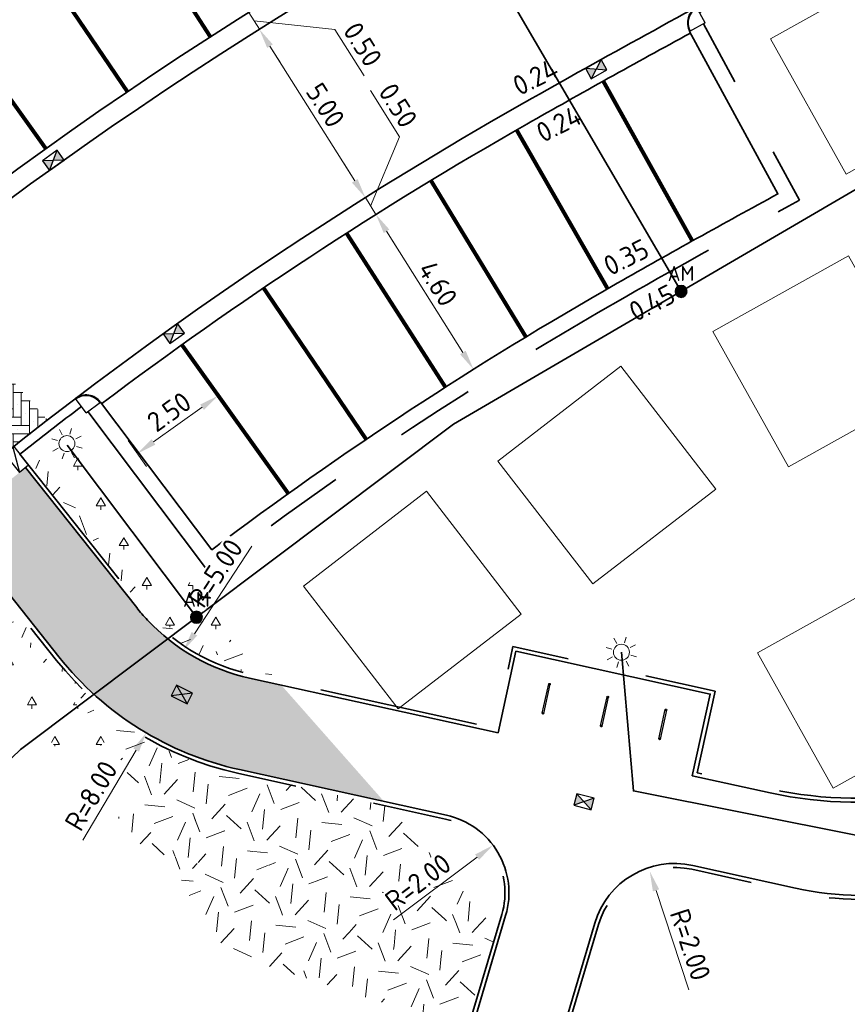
# Model space of a CAD drawing. Header units: metres. Extents: x 109063 to 109671, y 521086 to 521391.
# Tile 68 of 85: x 109297 to 109318, y 521319 to 521344. Entities that reach past the tile are written whole.
import ezdxf
from ezdxf.enums import TextEntityAlignment as Align
from ezdxf.lldxf.tags import DXFTag

# ---------------------------------------------------------------- set-up
doc = ezdxf.new("R2010")
doc.units = ezdxf.units.M
doc.header["$PDMODE"] = 2
for name, pattern in [('NLCS-HIDDEN', [4, 2, -2]), ('VH-OPSLUITBAND-SO', [10, 4, -2, 2, -2]), ('VH-TROTTOIRBAND-SO', [15, 5, -2, 2, -2, 2, -2])]:
    doc.linetypes.add(name, pattern=pattern)
for name, color, linetype, lineweight in [('N-WE-GR-BEPLANTING_NATUUR_BOS-A-200', 92, 'Continuous', 18), ('N-WE-GR-GRAS-A-200', 62, 'Continuous', 18), ('N-WE-IE-MEUBILAIR_WEGMEUBILAIR_FIETSENREK-S', 7, 'Continuous', 25), ('N-WE-KL-ET_LS_OV_LICHTMAST-S', 190, 'Continuous', 25), ('N-WE-OV-HULPSTUK_MOF-S-200', 190, 'Continuous', 25), ('N-WE-OV-KABEL_GROEP4-G', 210, 'OV-KABEL-SO', 35), ('N-WE-RI-HWA_KOLK-S-200', 150, 'Continuous', 25), ('N-WE-RI-HWA_KOLK_STRAATKOLK-S-200', 150, 'Continuous', 25), ('N-WE-VH-KANTOPSLUITING_ELEMENT_INRIT-S', 7, 'Continuous', 25), ('N-WE-VH-KANTOPSLUITING_OPSLUITBAND_100X200-G', 150, 'VH-OPSLUITBAND-SO', 35), ('N-WE-VH-KANTOPSLUITING_TROTTOIRBAND_130 150_160_HOEKBLOK-S', 210, 'Continuous', 25), ('N-WE-VH-KANTOPSLUITING_TROTTOIRBAND_130X150-G', 210, 'VH-TROTTOIRBAND-SO', 35), ('N-WE-VH-KANTVERHARDING_WEG-G', 4, 'Continuous', 35), ('N-WE-VW-MARKERING_PARKEERVAK-G', 7, 'NLCS-HIDDEN', 35), ('X-XX-AL-M', 7, 'Continuous', 18), ('X-XX-AL-T25', 7, 'Continuous', 25)]:
    doc.layers.add(name, color=color, linetype=linetype, lineweight=lineweight)
for name, color, linetype, lineweight, true_color in [('N-WE-GR-BOOMVAK-G', 7, 'Continuous', 18, 0xcc6600), ('N-WE-OV-KABEL_AANSLUITKABEL-G', 3, 'OV-KABEL-SO', 35, 0x00ff00), ('N-WE-VH-KANTOPSLUITING_TROTTOIRBAND_400-G', 6, 'VH-TROTTOIRBAND-SO', 35, 0xff00ff), ('N-WE-VH-VERHARDING_STRAATBAKSTEEN-A', 7, 'Continuous', 18, 0xa50029), ('N-WE-VH-VERHARDING_STRAATBAKSTEEN_VOETPAD-A', 7, 'Continuous', 18, 0xe60000)]:
    doc.layers.add(name, color=color, linetype=linetype, lineweight=lineweight, true_color=true_color)
doc.layers.get('0').freeze()
doc.styles.add('NLCS-ISO', font='NLCS-ISO.ttf')
doc.styles.add('NLCS-ISO-M200-T25', font='NLCS-ISO.ttf', dxfattribs={"height": 0.5})
doc.styles.get("Standard").update_dxf_attribs({"font": 'isocpeur.ttf'})
tags = doc.linetypes.add('OV-KABEL-SO', pattern='A,4,-1,[103,NLCS.SHX,S=0.75,R=0,X=0,Y=0],-1,4,-1.5,["0V",Standard,S=1,R=0,X=0,Y=-0.5],-3', length=14.5).pattern_tags.tags
tags[18] = DXFTag(74, 10)
doc.dimstyles.new('NLCS-M200-T25-PIJL_L2_H2', dxfattribs={"dimscale": 0.2, "dimtxt": 2.5, "dimasz": 2.5, "dimexe": 2, "dimexo": 2, "dimgap": 0.7, "dimtad": 1, "dimzin": 0, "dimdsep": 46, "dimtxsty": 'NLCS-ISO-M200-T25', "dimcen": 0, "dimdle": 2, "dimclrd": 256, "dimclre": 256, "dimclrt": 256, "dimazin": 0, "dimtfac": 1, "dimtdec": 3, "dimtofl": 0, "dimtmove": 0, "dimatfit": 3, "dimfxl": 2, "dimfxlon": 1, "dimtfillclr": 256, "dimtolj": 1, "dimtzin": 0, "dimlwd": -1, "dimlwe": -1, "dimarcsym": 0})
pattern_1 = [(90, (0, 0), (-0.207, 0.207), [0.8280000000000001, -0.414]), (0, (-0.621, 3.802528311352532e-17), (-0.207, 0.2070000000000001), [0.8280000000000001, -0.414]), (90, (-0.1035, 0.5175), (-0.207, 0.207), [0, -1.242]), (90, (-0.3105, 0.1035), (-0.207, 0.207), [0, -1.242])]
pattern_2 = [(20.83497583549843, (0, 0), (1.157862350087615, 2.580572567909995), [0.4999999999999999, -1.5]), (20.83497583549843, (0.6012565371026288, 1.512775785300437), (1.157862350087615, 2.580572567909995), [0.4999999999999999, -1.5]), (110.8349758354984, (-0.06205254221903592, 0.7253616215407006), (-2.580572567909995, 1.157862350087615), [0.4999999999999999, -1.5]), (110.8349758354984, (0.4366601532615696, 1.664129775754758), (-2.580572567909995, 1.157862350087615), [0.4999999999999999, -1.5]), (65.83497583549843, (-0.1241050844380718, 1.450723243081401), (-0.7113551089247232, 1.869217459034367), [0.4999999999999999, -2.328427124]), (155.8349758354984, (1.028069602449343, 0.3912453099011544), (-1.869217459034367, -0.7113551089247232), [0.4999999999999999, -2.328427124]), (47.40002703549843, (0.2538978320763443, 0.7386040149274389), (1.869217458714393, 0.7113551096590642), [0.4999999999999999, -3.972135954]), (47.40002703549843, (0.7393681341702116, 1.993322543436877), (1.869217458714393, 0.7113551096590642), [0.4999999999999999, -3.972135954]), (84.26992465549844, (1.308452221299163, 0.4979485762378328), (-0.7113551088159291, 1.869217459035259), [0.4999999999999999, -3.972135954]), (84.26992465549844, (0.1471945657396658, 1.01898663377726), (-0.7113551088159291, 1.869217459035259), [0.4999999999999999, -3.972135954]), (84.26992465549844, (0.979259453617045, 0.8006565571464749), (-0.7113551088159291, 1.869217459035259), [0.4999999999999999, -3.972135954]), (137.4000270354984, (-0.3912453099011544, 1.028069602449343), (-0.7113551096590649, 1.869217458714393), [0.4999999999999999, -3.972135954]), (174.2699246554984, (0.2671402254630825, 0.4226536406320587), (-1.869217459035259, -0.7113551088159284), [0.4999999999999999, -3.972135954])]
pattern_3 = [(0, (109286.0104414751, 521173.618035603), (0.57735, 1), [0.23094, -0.9237600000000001]), (240, (109286.1259114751, 521173.818035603), (0.5773504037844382, -0.9999997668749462), [0.23094, -0.9237600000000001]), (300.0000000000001, (109286.1259114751, 521173.818035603), (1.154700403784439, 2.331250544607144e-07), [0.23094, -0.9237600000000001]), (270, (109286.1259114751, 521173.618035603), (0.5773499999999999, -1), [0.1, -1.9])]

# ---------------------------------------------------------------- blocks, each defined once
blk = doc.blocks.new('*D150')
at = {"layer": 'Defpoints', "color": 0, "transparency": 16777216}
for p in [(109302.5447537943, 521344.0221829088), (109302.8103586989, 521343.5982939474), (109302.8112362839, 521343.5988463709)]:
    blk.add_point(p, dxfattribs=at)
at = {"layer": 'X-XX-AL-M', "transparency": 16777216}
for p, q in [((109302.2775144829, 521344.4447751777), (109302.0111527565, 521344.8679198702)), ((109302.5438762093, 521344.0216304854), (109302.2053604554, 521343.8085411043)), ((109302.5438762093, 521344.0216304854), (109302.8103586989, 521343.5982939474)), ((109302.6771174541, 521343.8099622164), (109304.710917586, 521343.5936046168)), ((109302.8103586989, 521343.5982939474), (109302.4718429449, 521343.3852045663)), ((109304.710917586, 521343.5936046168), (109305.4460759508, 521342.4257252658)), ((109303.0767204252, 521343.1751492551), (109303.3430821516, 521342.7520045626))]:
    blk.add_line(p, q, dxfattribs=at)
for points in [[(109302.3480385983, 521344.4891687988), (109302.2069903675, 521344.4003815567), (109302.5438762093, 521344.0216304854)], [(109303.1472445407, 521343.2195428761), (109303.0061963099, 521343.130755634), (109302.8103586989, 521343.5982939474)]]:
    blk.add_solid(points, dxfattribs=at)
at = {"layer": 'X-XX-AL-M', "transparency": 16777216, "insert": (109305.4085496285, 521343.2174270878), "char_height": 0.5, "attachment_point": 5, "rotation": 302.18965291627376, "style": 'NLCS-ISO-M200-T25', "bg_fill": 3, "box_fill_scale": 1.1, "bg_fill_color": 256, "bg_fill_true_color": 13158600, "bg_fill_transparency": 0}
blk.add_mtext('\\A1;0.50', dxfattribs=at)
blk = doc.blocks.new('*D151')
at = {"layer": 'Defpoints', "color": 0, "transparency": 16777216}
for p in [(109302.8103628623, 521343.5982965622), (109305.4740217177, 521339.3668758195), (109305.4740217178, 521339.3668758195)]:
    blk.add_point(p, dxfattribs=at)
at = {"layer": 'X-XX-AL-M', "transparency": 16777216}
for p, q in [((109302.8103628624, 521343.5982965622), (109303.1488765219, 521343.8113892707)), ((109303.0767287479, 521343.175154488), (109305.2076558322, 521339.7900178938)), ((109305.4740217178, 521339.3668758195), (109305.8125353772, 521339.579968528))]:
    blk.add_line(p, q, dxfattribs=at)
for points in [[(109303.1472524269, 521343.2195488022), (109303.0062050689, 521343.1307601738), (109302.8103628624, 521343.5982965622)], [(109305.2781795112, 521339.8344122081), (109305.1371321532, 521339.7456235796), (109305.4740217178, 521339.3668758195)]]:
    blk.add_solid(points, dxfattribs=at)
at = {"layer": 'X-XX-AL-M', "transparency": 16777216, "insert": (109304.472243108, 521341.6903515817), "char_height": 0.5, "attachment_point": 5, "rotation": 302.19021608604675, "style": 'NLCS-ISO-M200-T25', "bg_fill": 3, "box_fill_scale": 1.1, "bg_fill_color": 256, "bg_fill_true_color": 13158600, "bg_fill_transparency": 0}
blk.add_mtext('\\A1;5.00', dxfattribs=at)
blk = doc.blocks.new('*D152')
at = {"layer": 'Defpoints', "color": 0, "transparency": 16777216}
for p in [(109305.474021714, 521339.3668758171), (109305.7403875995, 521338.9437337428), (109305.7403875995, 521338.9437337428)]:
    blk.add_point(p, dxfattribs=at)
at = {"layer": 'X-XX-AL-M', "transparency": 16777216}
for p, q in [((109306.3345074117, 521340.891724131), (109305.5993375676, 521342.0595962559)), ((109305.6072046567, 521339.1553047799), (109306.3345074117, 521340.891724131)), ((109305.2076558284, 521339.7900178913), (109304.9412899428, 521340.2131599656)), ((109305.4740217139, 521339.3668758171), (109305.1355080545, 521339.1537831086)), ((109305.4740217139, 521339.3668758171), (109305.7403875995, 521338.9437337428)), ((109305.7403875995, 521338.9437337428), (109306.0789012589, 521339.1568264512)), ((109306.006753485, 521338.5205916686), (109306.2731193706, 521338.0974495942))]:
    blk.add_line(p, q, dxfattribs=at)
for points in [[(109305.2781795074, 521339.8344122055), (109305.1371321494, 521339.745623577), (109305.4740217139, 521339.3668758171)], [(109306.077277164, 521338.5649859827), (109305.936229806, 521338.4761973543), (109305.7403875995, 521338.9437337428)]]:
    blk.add_solid(points, dxfattribs=at)
at = {"layer": 'X-XX-AL-M', "transparency": 16777216, "insert": (109306.2969733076, 521341.6834255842), "char_height": 0.5, "attachment_point": 5, "rotation": 302.19021608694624, "style": 'NLCS-ISO-M200-T25', "bg_fill": 3, "box_fill_scale": 1.1, "bg_fill_color": 256, "bg_fill_true_color": 13158600, "bg_fill_transparency": 0}
blk.add_mtext('\\A1;0.50', dxfattribs=at)
blk = doc.blocks.new('*D153')
at = {"layer": 'Defpoints', "color": 0, "transparency": 16777216}
for p in [(109305.7403875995, 521338.9437337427), (109308.1909537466, 521335.0508266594), (109308.1909537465, 521335.0508266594)]:
    blk.add_point(p, dxfattribs=at)
at = {"layer": 'X-XX-AL-M', "transparency": 16777216}
for p, q in [((109305.7403875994, 521338.9437337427), (109305.4018739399, 521338.7306410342)), ((109306.0067534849, 521338.5205916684), (109307.9245878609, 521335.4739687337)), ((109308.1909537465, 521335.0508266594), (109307.8524400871, 521334.8377339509))]:
    blk.add_line(p, q, dxfattribs=at)
for points in [[(109306.0772771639, 521338.5649859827), (109305.9362298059, 521338.4761973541), (109305.7403875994, 521338.9437337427)], [(109307.99511154, 521335.5183630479), (109307.8540641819, 521335.4295744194), (109308.1909537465, 521335.0508266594)]]:
    blk.add_solid(points, dxfattribs=at)
at = {"layer": 'X-XX-AL-M', "transparency": 16777216, "insert": (109307.2957214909, 521337.2050455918), "char_height": 0.5, "attachment_point": 5, "rotation": 302.19021608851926, "style": 'NLCS-ISO-M200-T25', "bg_fill": 3, "box_fill_scale": 1.1, "bg_fill_color": 256, "bg_fill_true_color": 13158600, "bg_fill_transparency": 0}
blk.add_mtext('\\A1;4.60', dxfattribs=at)
blk = doc.blocks.new('*D161')
at = {"layer": 'Defpoints', "color": 0, "transparency": 16777216}
for p in [(109300.8808972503, 521335.6426787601), (109301.7779985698, 521334.388420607), (109298.8477000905, 521334.1884455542)]:
    blk.add_point(p, dxfattribs=at)
at = {"layer": 'X-XX-AL-M', "transparency": 16777216}
for p, q in [((109301.5452967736, 521334.7137663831), (109302.0107003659, 521334.0630748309)), ((109300.1514836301, 521333.2250646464), (109301.3713163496, 521334.0975433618)), ((109299.5120996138, 521333.2595331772), (109299.9775032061, 521332.608841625))]:
    blk.add_line(p, q, dxfattribs=at)
for points in [[(109301.3228368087, 521334.1653237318), (109301.4197958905, 521334.0297629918), (109301.7779985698, 521334.388420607)], [(109300.1030040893, 521333.2928450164), (109300.199963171, 521333.1572842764), (109299.74480141, 521332.9341874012)]]:
    blk.add_solid(points, dxfattribs=at)
at = {"layer": 'X-XX-AL-M', "transparency": 16777216, "insert": (109300.5426024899, 521333.9843001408), "char_height": 0.5, "attachment_point": 5, "rotation": 35.574038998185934, "style": 'NLCS-ISO-M200-T25', "bg_fill": 3, "box_fill_scale": 1.1, "bg_fill_color": 256, "bg_fill_true_color": 13158600, "bg_fill_transparency": 0}
blk.add_mtext('\\A1;2.50', dxfattribs=at)
blk = doc.blocks.new('*D202')
at = {"layer": 'Defpoints', "color": 0, "transparency": 16777216}
blk.add_point((109312.6220037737, 521322.4284459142), dxfattribs=at)
at = {"layer": 'X-XX-AL-M', "transparency": 16777216}
blk.add_line((109313.6051154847, 521319.4568484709), (109312.7790503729, 521321.953749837), dxfattribs=at)
blk.add_solid([(109312.8581663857, 521321.9799242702), (109312.69993436, 521321.9275754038), (109312.6220037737, 521322.4284459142)], dxfattribs=at)
at = {"layer": 'X-XX-AL-M', "transparency": 16777216, "insert": (109313.6408691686, 521320.5904474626), "char_height": 0.5, "attachment_point": 5, "rotation": 288.3060796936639, "style": 'NLCS-ISO-M200-T25', "bg_fill": 3, "box_fill_scale": 1.1, "bg_fill_color": 256, "bg_fill_true_color": 13158600, "bg_fill_transparency": 0}
blk.add_mtext('\\A1;R=2.00', dxfattribs=at)
at = {"layer": 'Defpoints', "color": 0, "transparency": 16777216}
blk.add_point((109313.2501901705, 521320.5296616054), dxfattribs=at)
blk = doc.blocks.new('*D203')
at = {"layer": 'Defpoints', "color": 0, "transparency": 16777216}
blk.add_point((109308.6823347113, 521323.0889280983), dxfattribs=at)
at = {"layer": 'X-XX-AL-M', "transparency": 16777216}
blk.add_line((109306.1779628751, 521321.2114239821), (109308.2822753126, 521322.789007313), dxfattribs=at)
blk.add_solid([(109308.232288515, 521322.8556838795), (109308.3322621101, 521322.7223307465), (109308.6823347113, 521323.0889280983)], dxfattribs=at)
at = {"layer": 'X-XX-AL-M', "transparency": 16777216, "insert": (109306.7961511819, 521322.1623015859), "char_height": 0.5, "attachment_point": 5, "rotation": 36.85855182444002, "style": 'NLCS-ISO-M200-T25', "bg_fill": 3, "box_fill_scale": 1.1, "bg_fill_color": 256, "bg_fill_true_color": 13158600, "bg_fill_transparency": 0}
blk.add_mtext('\\A1;R=2.00', dxfattribs=at)
at = {"layer": 'Defpoints', "color": 0, "transparency": 16777216}
blk.add_point((109307.0820971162, 521321.8892449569), dxfattribs=at)
blk = doc.blocks.new('SRI-KOLK_STRAAT-SO')
h = blk.add_hatch(color=256)
h.dxf.hatch_style = 1
h.paths.add_polyline_path([(-1.125, 1.5), (-1.125, -1.110223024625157e-16), (1.110223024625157e-16, 0.7499999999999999)])
h.paths.add_polyline_path([(1.125, 1.5), (1.110223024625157e-16, 0.7499999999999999), (1.125, -1.110223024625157e-16)])
for p, q in [((-1.125, 0), (1.125, 1.5)), ((1.125, 0), (-1.125, 1.5))]:
    blk.add_line(p, q)
blk.add_lwpolyline([(-1.125, 0), (1.125, 0), (1.125, 1.5), (-1.125, 1.5)], close=True)
blk = doc.blocks.new('*D260')
at = {"layer": 'Defpoints', "color": 0, "transparency": 16777216}
for p in [(109303.6428003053, 521332.1705863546), (109300.905364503, 521327.9865159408)]:
    blk.add_point(p, dxfattribs=at)
at = {"layer": 'X-XX-AL-M', "transparency": 16777216}
blk.add_line((109302.6189993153, 521330.60574402), (109301.1791080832, 521328.4049229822), dxfattribs=at)
blk.add_solid([(109301.1093735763, 521328.4505469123), (109301.2488425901, 521328.3592990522), (109300.905364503, 521327.9865159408)], dxfattribs=at)
at = {"layer": 'X-XX-AL-M', "transparency": 16777216, "insert": (109301.7095679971, 521329.9280570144), "char_height": 0.5, "attachment_point": 5, "rotation": 56.80520810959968, "style": 'NLCS-ISO-M200-T25', "bg_fill": 3, "box_fill_scale": 1.1, "bg_fill_color": 256, "bg_fill_true_color": 13158600, "bg_fill_transparency": 0}
blk.add_mtext('\\A1;R=5.00', dxfattribs=at)
blk = doc.blocks.new('*D262')
at = {"layer": 'Defpoints', "color": 0, "transparency": 16777216}
for p in [(109304.0363318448, 521332.8006467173), (109299.9680106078, 521325.9123405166)]:
    blk.add_point(p, dxfattribs=at)
at = {"layer": 'X-XX-AL-M', "transparency": 16777216}
blk.add_line((109298.3762799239, 521323.2172907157), (109299.7137405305, 521325.4818213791), dxfattribs=at)
blk.add_solid([(109299.6419873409, 521325.5241997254), (109299.7854937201, 521325.4394430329), (109299.9680106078, 521325.9123405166)], dxfattribs=at)
at = {"layer": 'X-XX-AL-M', "transparency": 16777216, "insert": (109298.5820702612, 521324.3326271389), "char_height": 0.5, "attachment_point": 5, "rotation": 59.43336098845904, "style": 'NLCS-ISO-M200-T25', "bg_fill": 3, "box_fill_scale": 1.1, "bg_fill_color": 256, "bg_fill_true_color": 13158600, "bg_fill_transparency": 0}
blk.add_mtext('\\A1;R=8.00', dxfattribs=at)
blk = doc.blocks.new('SIE-WEG_FIETSNIET')
for p, q in [((-0.375, 0.01999999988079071), (-0.375, -0.01999999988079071)), ((0.375, 0.01999999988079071), (-0.375, 0.01999999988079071)), ((0.3749999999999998, 0.01999999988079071), (0.375, -0.01999999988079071)), ((0.375, -0.01999999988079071), (-0.375, -0.01999999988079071))]:
    blk.add_line(p, q)
for centre in [(-0.375, 0), (0.375, 0)]:
    blk.add_circle(centre, 0.01999999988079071)
blk = doc.blocks.new('SKL-ET_OV_LICHTMAST-SO')
at = {"color": 0, "linetype": 'ByBlock', "lineweight": 18}
for points in [[(-1.41421356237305, 1.414213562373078), (-0.8838834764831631, 0.8838834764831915)], [(0, 2), (0, 1.25)], [(0.88388347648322, 0.8838834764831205), (1.414213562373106, 1.414213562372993)], [(-1.25, 0), (-2, 0)], [(2, 0), (1.25, 0)], [(-1.414213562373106, -1.414213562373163), (-0.8838834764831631, -0.88388347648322)], [(0.8838834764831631, -0.8838834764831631), (1.414213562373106, -1.414213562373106)], [(0, -1.25), (0, -2)]]:
    blk.add_lwpolyline(points, dxfattribs=at)
blk.add_circle((0, 0), 1, dxfattribs=at)
blk = doc.blocks.new('SVH-INRITELEMENT_130 150_600X200X300_LINKS')
for p, q in [((0, 0.6), (0.3000000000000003, 0.6)), ((0, 0), (0, 0.6)), ((0.03103448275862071, 0), (0.3000000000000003, 0.6)), ((0.3000000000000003, 0), (0.3000000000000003, 0.6)), ((0, 0), (0.3000000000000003, 0))]:
    blk.add_line(p, q)
blk = doc.blocks.new('SVH-TROTTOIRBAND HOEKBLOK_130 150X160_R450_H90UITW_VB-MM')
at = {"linetype": 'Continuous'}
for q in [(450.0000000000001, 449.9999999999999), (0, 0)]:
    blk.add_line((8.266365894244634e-14, 450), q, dxfattribs=at)
for radius in [450, 430]:
    blk.add_arc((8.266365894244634e-14, 450), radius, 270, 0, dxfattribs=at)
blk = doc.blocks.new('SOV-HULP_MOF_AFTAKMOF-SO')
h = blk.add_hatch(color=256)
h.dxf.hatch_style = 1
edge = h.paths.add_edge_path()
edge.add_arc((0, 6.123233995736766e-17), 1, 180, 360)
edge.add_arc((0, 6.123233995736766e-17), 1, 0, 180)
at = {"flags": 128}
blk.add_lwpolyline([(-1, 1.224646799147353e-16, 1), (1, 0, 1)], format="xyb", close=True, dxfattribs=at)
at = {"style": 'NLCS-ISO'}
blk.add_attdef('AM', text='', height=2.5, dxfattribs=at).set_placement((1.416374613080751e-16, 3), align=Align.MIDDLE)
at = {"style": 'NLCS-ISO', "flags": 1}
for tag, p in [('OMSCHRIJVING_LEGENDA', (0, -8.430527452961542)), ('LOCATIE', (0, -12.21503754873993)), ('MASTNUMMER', (0, -15.99954764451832)), ('VAN', (0, -19.7840577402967)), ('NAAR', (0, -23.56856783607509)), ('AFTAKKING', (0, -27.35307793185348)), ('VOEDINGSPUNT', (0, -31.13758802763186)), ('GROEPSNUMMER', (0, -34.92209812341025)), ('POSITIE_X', (0, -38.70660821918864)), ('POSITIE_Y', (0, -42.49111831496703)), ('OVERIGE_OPMERKING(EN)_2', (0, -50.06013850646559))]:
    blk.add_attdef(tag, p, '', height=1.8, dxfattribs=at)
at = {"style": 'NLCS-ISO'}
blk.add_attdef('OVERIGE_OPMERKING(EN)_1', (0, -46.2756284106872), '', height=1.8, dxfattribs=at)

msp = doc.modelspace()

# ---------------------------------------------------------------- hatches: boundary and pattern name
at = {"layer": 'N-WE-GR-GRAS-A-200', "transparency": 33554687}
h = msp.add_hatch(dxfattribs=at)
h.set_pattern_fill('AGR-GRAS_02', color=256, scale=0.2, angle=20.83497583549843, pattern_type=2)
h.set_pattern_definition(pattern_2)
edge = h.paths.add_edge_path()
edge.add_line((109297.1822215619, 521332.9091734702), (109296.7978075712, 521332.9109662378))
edge.add_line((109296.7978075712, 521332.9109662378), (109300.0715465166, 521328.815568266))
edge.add_arc((109303.9919262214, 521332.7290662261), 5.539390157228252, 224.9496679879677, 262.2977573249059)
edge.add_line((109303.2495095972, 521327.2396526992), (109302.2556437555, 521328.3655877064))
edge.add_line((109302.2556437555, 521328.3655877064), (109301.7096343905, 521327.9406210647))
edge.add_line((109301.7096343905, 521327.9406210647), (109300.3845650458, 521328.6616230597))
edge.add_line((109300.3845650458, 521328.6616230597), (109297.1822215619, 521332.9091734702))
h = msp.add_hatch(dxfattribs=at)
h.set_pattern_fill('AGR-GRAS_02', color=256, scale=0.2, angle=20.83497583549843, pattern_type=2)
h.set_pattern_definition(pattern_2)
edge = h.paths.add_edge_path()
edge.add_arc((109300.0511583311, 521319.7936561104), 3.080446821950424, 47.51223600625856, 80.83803169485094)
edge.add_line((109300.5416452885, 521322.8348031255), (109301.7358803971, 521320.4652213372))
edge.add_line((109301.7358803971, 521320.4652213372), (109308.0431954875, 521318.4495684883))
edge.add_line((109308.0431954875, 521318.4495684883), (109308.7893211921, 521320.9636871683))
edge.add_line((109308.7893211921, 521320.9636871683), (109306.0551181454, 521324.0612228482))
edge.add_line((109306.0551181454, 521324.0612228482), (109302.0499144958, 521324.9440578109))
edge.add_arc((109303.6428003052, 521332.170586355), 7.400000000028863, 221.8354506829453, 257.5695214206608, ccw=False)
edge.add_line((109298.1293307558, 521327.2348337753), (109294.8535954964, 521331.3391786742))
edge.add_line((109294.8535954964, 521331.3391786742), (109294.5932230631, 521330.8599105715))
edge.add_line((109294.5932230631, 521330.8599105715), (109299.0521836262, 521325.7901686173))
edge.add_line((109299.0521836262, 521325.7901686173), (109300.0179213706, 521323.8739675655))
edge.add_arc((109300.0511583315, 521319.793656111), 4.080446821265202, 46.98664007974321, 90.46670345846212, ccw=False)
edge.add_arc((109303.7464465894, 521323.6234890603), 1.24393261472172, 222.8661276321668, 247.7017626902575)
edge.add_line((109303.2744641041, 521322.4725759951), (109308.5674392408, 521320.9017572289))
edge.add_line((109308.5674392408, 521320.9017572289), (109308.2992487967, 521319.9382409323))
edge.add_line((109308.2992487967, 521319.9382409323), (109302.9487388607, 521321.5261345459))
edge.add_arc((109303.7464465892, 521323.62348906), 2.243932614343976, 223.9814867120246, 249.1761904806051, ccw=False)
at = {"layer": 'N-WE-VH-VERHARDING_STRAATBAKSTEEN-A'}
h = msp.add_hatch(dxfattribs=at)
h.set_pattern_fill('AVH-SBS_DIKFORMAAT_KEPER', color=256, scale=3, angle=90, pattern_type=2)
h.set_pattern_definition(pattern_1)
edge = h.paths.add_edge_path()
edge.add_arc((109358.7471988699, 521254.738460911), 104.0000000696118, 127.9222640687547, 130.8330309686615)
edge.add_line((109290.7460809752, 521333.4267572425), (109292.7315009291, 521331.1775061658))
edge.add_arc((109358.7471987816, 521254.7384610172), 100.999999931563, 127.81779061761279, 130.8151520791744, ccw=False)
edge.add_line((109296.8188093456, 521334.5248919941), (109294.8296540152, 521336.7783748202))
h = msp.add_hatch(dxfattribs=at)
h.set_pattern_fill('AVH-SBS_DIKFORMAAT_KEPER', color=256, scale=3, angle=90, pattern_type=2)
h.set_pattern_definition(pattern_1)
h.paths.add_polyline_path([(109297.4819125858, 521333.77367275), (109296.8188093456, 521334.5248919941, 0.01307920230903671), (109292.7315009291, 521331.1775061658), (109293.3933090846, 521330.4277541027, -0.01321022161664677)])
at = {"layer": 'N-WE-VH-VERHARDING_STRAATBAKSTEEN_VOETPAD-A'}
h = msp.add_hatch(dxfattribs=at)
h.set_pattern_fill('AVH-SBS_DIKFORMAAT_HALFST-SO', color=256, scale=0.3, angle=40, pattern_type=2)
h.set_pattern_definition([(40, (0, 0), (-0.1330570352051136, 0.1585711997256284), []), (130, (0.4757135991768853, 0.3991711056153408), (-0.4757135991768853, -0.3991711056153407), [0.207, -0.207]), (130, (0.104799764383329, 0.3581567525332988), (-0.4757135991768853, -0.3991711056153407), [0.207, -0.207]), (40, (0.1713282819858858, 0.2788711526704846), (-0.1995855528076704, 0.2378567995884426), [0, -0.3104999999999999, 0, 0, 0]), (40, (0.03827124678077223, 0.4374423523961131), (-0.1995855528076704, 0.2378567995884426), [0, -0.3104999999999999, 0, 0, 0])])
edge = h.paths.add_edge_path()
edge.add_arc((109304.0363318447, 521332.8006467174), 7.999999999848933, 218.4532238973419, 257.5695214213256)
edge.add_line((109302.314293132, 521324.9881834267), (109305.9428938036, 521324.1883600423))
edge.add_line((109305.9428938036, 521324.1883600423), (109303.3617339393, 521327.1125155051))
edge.add_line((109303.3617339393, 521327.1125155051), (109302.5665261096, 521327.2877967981))
edge.add_arc((109303.6428003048, 521332.1705863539), 4.999999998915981, 223.211827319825, 257.5695214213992, ccw=False)
edge.add_arc((109303.6427998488, 521332.1705859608), 4.999999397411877, 218.4532239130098, 223.2118276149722, ccw=False)
edge.add_line((109299.7272197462, 521329.061208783), (109296.93208736, 521332.5810663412))
edge.add_arc((109505.0292095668, 521075.8064148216), 330.5111706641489, 129.0222438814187, 129.2381650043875)
edge.add_line((109295.9659031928, 521331.7950236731), (109295.152048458, 521331.1315928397))
edge.add_line((109295.152048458, 521331.1315928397), (109297.7714029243, 521327.8256426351))

# ---------------------------------------------------------------- linework, layer by layer
at = {"layer": 'N-WE-GR-BOOMVAK-G'}
for points in [[(109319.055863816, 521345.2606416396), (109320.9575944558, 521341.8557303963), (109317.5526832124, 521339.9539997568), (109315.6509525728, 521343.3589110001)], [(109317.6122168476, 521337.9072244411), (109319.5139474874, 521334.5023131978), (109316.109036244, 521332.6005825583), (109314.2073056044, 521336.0054938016)], [(109311.8949590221, 521335.1288168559), (109314.2773923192, 521332.0410973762), (109311.1896728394, 521329.6586640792), (109308.8072395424, 521332.746383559)], [(109318.7343582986, 521329.8282191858), (109320.6360889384, 521326.4233079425), (109317.231177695, 521324.5215773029), (109315.3294470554, 521327.9264885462)]]:
    msp.add_lwpolyline(points, close=True, dxfattribs=at)
at = {"layer": 'N-WE-OV-KABEL_AANSLUITKABEL-G', "flags": 128}
msp.add_lwpolyline([(109311.908646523, 521327.9389169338), (109312.2091437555, 521324.4517186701), (109317.8835548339, 521323.3269894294), (109323.6628569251, 521324.4226951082)], dxfattribs=at)
at = {"layer": 'N-WE-VH-KANTOPSLUITING_OPSLUITBAND_100X200-G', "flags": 128}
msp.add_lwpolyline([(109310.3440111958, 521317.7667456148), (109311.332843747, 521321.0986806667, -0.3934112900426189), (109313.6806998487, 521322.4827774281), (109316.2822870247, 521321.9093304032, 0.1012653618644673), (109319.4895195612, 521321.86086504), (109324.4644926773, 521322.800804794), (109329.6232118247, 521323.7754603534)], format="xyb", dxfattribs=at)
at = {"layer": 'N-WE-VH-KANTOPSLUITING_TROTTOIRBAND_130X150-G', "flags": 128}
for points in [[(109313.8705937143, 521344.0234843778, -0.001904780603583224), (109315.5002423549, 521344.8976663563, -0.4219170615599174), (109323.4817846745, 521342.3412900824, -0.002035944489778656), (109323.738407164, 521341.8210425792, -0.002035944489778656)], [(109296.7934594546, 521332.9164417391, -0.00490244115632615), (109298.3383120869, 521334.116221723, -0.00490244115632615)]]:
    msp.add_lwpolyline(points, format="xyb", dxfattribs=at)
at = {"layer": 'N-WE-VH-KANTOPSLUITING_TROTTOIRBAND_400-G'}
msp.add_lwpolyline([(109314.994399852, 521350.9575068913), (109312.6601041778, 521355.4357318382, 0.009630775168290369), (109304.0866902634, 521350.7721988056, 0.1279576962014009), (109264.2145411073, 521311.9558239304), (109268.5722484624, 521309.2966527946)], format="xyb", dxfattribs=at)
at = {"layer": 'N-WE-VH-KANTOPSLUITING_TROTTOIRBAND_400-G', "flags": 128}
msp.add_lwpolyline([(109298.4986845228, 521333.9869293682), (109301.5388378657, 521329.9545060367, -0.03321044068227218), (109312.0013340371, 521336.8668611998, -0.005277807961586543), (109316.3822717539, 521339.2995436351), (109313.9697750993, 521343.7364078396)], format="xyb", dxfattribs=at)
msp.add_lwpolyline([(109298.2277822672, 521334.3462509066), (109298.2294746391, 521334.3440061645)], dxfattribs=at)
at = {"layer": 'N-WE-VH-KANTVERHARDING_WEG-G'}
for points in [[(109314.6438897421, 521350.7645690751), (109312.4901451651, 521354.8964161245, 0.00923606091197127), (109304.2845563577, 521350.4245653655, 0.1270380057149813), (109264.7637298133, 521312.0892896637), (109268.780607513, 521309.6381004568)], [(109268.6903779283, 521309.6931605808, -0.1270380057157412), (109306.5600164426, 521346.4267808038, -0.009236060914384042), (109314.6163953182, 521350.8173156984, -0.009236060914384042)]]:
    msp.add_lwpolyline(points, format="xyb", dxfattribs=at)
at = {"layer": 'N-WE-VH-KANTVERHARDING_WEG-G', "flags": 128}
for points in [[(109298.8180814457, 521334.2277313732), (109301.6169231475, 521330.5153809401, -0.03215110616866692), (109311.8034679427, 521337.2144946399, -0.004856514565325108), (109315.8396233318, 521339.4601749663), (109313.6183637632, 521343.5453317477)], [(109298.8477000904, 521334.1884455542, -0.03215110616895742), (109309.5280078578, 521341.2122792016, -0.004856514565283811), (109313.6422482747, 521343.5014053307)], [(109296.93208736, 521332.5810663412), (109299.7272197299, 521329.0612088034, 0.02076631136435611), (109299.9986637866, 521328.7470985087, 0.1510469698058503), (109302.5665261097, 521327.2877967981), (109308.8074598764, 521325.9121577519)], [(109313.6902494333, 521324.8358835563), (109315.649503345, 521324.4040209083, 0.1012653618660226), (109319.6986344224, 521324.3428333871), (109323.9723086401, 521325.1502741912), (109328.7922764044, 521326.0609282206)], [(109310.2481438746, 521317.7951965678), (109311.2369764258, 521321.1271316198, -0.393411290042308), (109313.7022253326, 521322.5804332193), (109316.2838292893, 521322.0113909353, 0.1012653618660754), (109319.4910618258, 521321.9629255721), (109324.4459277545, 521322.8990664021), (109329.6046469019, 521323.8737219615)]]:
    msp.add_lwpolyline(points, format="xyb", dxfattribs=at)
msp.add_lwpolyline([(109308.8074598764, 521325.9121577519), (109309.2594950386, 521327.9629293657), (109314.1422845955, 521326.8866551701), (109313.6902494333, 521324.8358835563)], dxfattribs=at)
at = {"layer": 'N-WE-VH-KANTVERHARDING_WEG-G'}
for centre, radius, start, end in [((109358.7471988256, 521254.7384609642), 105.000000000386, 119.6476780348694, 148.5168635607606), ((109318.245919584, 521339.7320341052), 5.999999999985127, 26.4890430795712, 117.9918870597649), ((109429.4202600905, 521130.5720670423), 242.8704831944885, 117.9918870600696, 119.6476780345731), ((109358.7471988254, 521254.7384609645), 100.0000000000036, 119.6476780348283, 148.6075181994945)]:
    msp.add_arc(centre, radius, start, end, dxfattribs=at)
at = {"layer": 'N-WE-VW-MARKERING_PARKEERVAK-G', "ltscale": 0.5, "const_width": 0.1}
for points in [[(109301.5802056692, 521343.4074233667), (109299.0876163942, 521347.2735582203)], [(109299.4952918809, 521342.0279879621), (109296.9117964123, 521345.833976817)], [(109297.4436484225, 521340.599538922), (109294.7706974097, 521344.3432446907)], [(109313.6910672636, 521338.2775234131), (109311.4521254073, 521342.2958737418)], [(109311.5618504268, 521337.0765013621), (109309.2746786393, 521341.0675971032)], [(109309.5081663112, 521335.8650760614), (109307.1214481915, 521339.7974515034)], [(109307.4855650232, 521334.6024384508), (109305.0008072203, 521338.4736112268)], [(109305.4953233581, 521333.2893855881), (109302.9140944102, 521337.096911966)], [(109303.5386976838, 521331.9267463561), (109300.8626270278, 521335.6682227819)]]:
    msp.add_lwpolyline(points, dxfattribs=at)

# ---------------------------------------------------------------- block references
at = {"layer": 'N-WE-IE-MEUBILAIR_WEGMEUBILAIR_FIETSENREK-S', "rotation": 257.5695214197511}
for p in [(109310.0207981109, 521326.7711166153), (109311.4856349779, 521326.4482343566), (109312.9504718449, 521326.125352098)]:
    msp.add_blockref('SIE-WEG_FIETSNIET', p, dxfattribs=at)
at = {"layer": 'N-WE-KL-ET_LS_OV_LICHTMAST-S', "xscale": 0.2, "yscale": 0.2, "zscale": 0.2, "rotation": 27.7805159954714}
msp.add_blockref('SKL-ET_OV_LICHTMAST-SO', (109311.908646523, 521327.9389169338), dxfattribs=at)
at = {"layer": 'N-WE-OV-HULPSTUK_MOF-S-200', "xscale": 0.15, "yscale": 0.15, "zscale": 0.2}
msp.add_blockref('SOV-HULP_MOF_AFTAKMOF-SO', (109313.4070890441, 521337.0097651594), dxfattribs=at).add_auto_attribs({'AM': 'AM'})
at = {"layer": 'N-WE-RI-HWA_KOLK-S-200', "xscale": 0.2, "yscale": 0.2, "zscale": 0.2, "rotation": 209.1642672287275}
msp.add_blockref('SRI-KOLK_STRAAT-SO', (109311.201431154, 521342.728566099), dxfattribs=at)
at = {"layer": 'N-WE-RI-HWA_KOLK_STRAATKOLK-S-200', "xscale": 0.2, "yscale": 0.2, "zscale": 0.2}
for p, rotation in [((109297.7195974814, 521340.1819005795), 35.5360057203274), ((109311.007550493, 521324.3250157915), 165.0708033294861)]:
    msp.add_blockref('SRI-KOLK_STRAAT-SO', p, dxfattribs=dict(at, rotation=rotation))
at = {"layer": 'N-WE-VH-KANTOPSLUITING_ELEMENT_INRIT-S', "rotation": 218.8294685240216}
msp.add_blockref('SVH-INRITELEMENT_130 150_600X200X300_LINKS', (109296.6364639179, 521333.1133313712), dxfattribs=at)
at = {"layer": 'N-WE-VH-KANTOPSLUITING_TROTTOIRBAND_130 150_160_HOEKBLOK-S', "xscale": 0.001, "yscale": 0.001, "zscale": 0.001, "rotation": 208.5346556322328}
msp.add_blockref('SVH-TROTTOIRBAND HOEKBLOK_130 150X160_R450_H90UITW_VB-MM', (109313.7987409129, 521344.1556301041), dxfattribs=at)

# ---------------------------------------------------------------- texts
at = {"layer": 'X-XX-AL-T25', "char_height": 0.4999999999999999, "attachment_point": 1, "rotation": 26.88093781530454, "style": 'NLCS-ISO-M200-T25'}
for s, insert in [('0.24', (109309.1195035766, 521342.359117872)), ('0.24', (109309.7115343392, 521341.1821811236)), ('0.35', (109311.4013481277, 521337.8324457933)), ('0.45', (109312.040675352, 521336.6810922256))]:
    msp.add_mtext_dynamic_manual_height_columns(s, width=1.419805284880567, gutter_width=2.5, heights=[0], dxfattribs=dict(at, insert=insert))

# ---------------------------------------------------------------- next in the draw order: dimensions: what is measured, and where the dimension line sits
at = {"layer": 'X-XX-AL-M'}
for base, p1, p2, angle, override, picture, middle in [((109302.8103586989, 521343.5982939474), (109302.5447537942, 521344.0221829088), (109302.8112362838, 521343.5988463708), 302.1896529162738, {"dimtmove": 1, "dimtfill": 1}, '*D150', (109304.7854988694, 521343.4751241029)), ((109301.7779985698, 521334.388420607), (109298.8477000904, 521334.1884455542), (109300.8808972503, 521335.6426787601), 35.57403899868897, {"dimtfill": 1}, '*D161', (109300.7694867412, 521333.6670880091))]:
    dim = msp.add_linear_dim(base=base, p1=p1, p2=p2, angle=angle, dimstyle='NLCS-M200-T25-PIJL_L2_H2', override=override, dxfattribs=at)
    dim.commit()
    dim.dimension.update_dxf_attribs({"geometry": picture, "text_midpoint": middle, "dimtype": 161})
for center, mpoint, picture, middle in [((109303.6428003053, 521332.1705863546), (109300.905364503, 521327.9865159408), '*D260', (109302.0359254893, 521329.7145370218)), ((109307.0820971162, 521321.8892449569), (109308.6823347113, 521323.0889280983), '*D203', (109307.0300893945, 521321.8502552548)), ((109313.2501901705, 521320.5296616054), (109312.6220037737, 521322.4284459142), '*D202', (109313.2706062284, 521320.4679511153))]:
    dim = msp.add_radius_dim(center=center, mpoint=mpoint, dimstyle='NLCS-M200-T25-PIJL_L2_H2', override={"dimpost": 'R=<>', "dimtfill": 1}, dxfattribs=at)
    dim.commit()
    dim.dimension.update_dxf_attribs({"geometry": picture, "text_midpoint": middle, "dimtype": 164})

# ---------------------------------------------------------------- next in the draw order: linework, layer by layer
at = {"layer": 'N-WE-VH-KANTOPSLUITING_OPSLUITBAND_100X200-G', "flags": 128}
msp.add_lwpolyline([(109308.0431954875, 521318.4495684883), (109308.9035762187, 521321.3486768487, 0.4353263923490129), (109307.4910813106, 521323.7447049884), (109302.2580743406, 521324.8981748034, -0.1723538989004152), (109297.715184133, 521327.7356340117), (109294.8535954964, 521331.3391786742)], format="xyb", dxfattribs=at)
at = {"layer": 'N-WE-VH-KANTVERHARDING_WEG-G', "flags": 128}
msp.add_lwpolyline([(109308.1390628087, 521318.4211175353), (109308.9994435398, 521321.3202258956, 0.4353263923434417), (109307.5126067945, 521323.8423607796), (109302.314293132, 521324.9881834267, -0.1723538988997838), (109297.7714029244, 521327.825642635), (109294.931907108, 521331.4013662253)], format="xyb", dxfattribs=at)

# ---------------------------------------------------------------- next in the draw order: block references
at = {"layer": 'N-WE-RI-HWA_KOLK_STRAATKOLK-S-200', "xscale": 0.2, "yscale": 0.2, "zscale": 0.2, "rotation": 215.7346221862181}
msp.add_blockref('SRI-KOLK_STRAAT-SO', (109300.5717497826, 521336.0749050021), dxfattribs=at)
at = {"layer": 'N-WE-VH-KANTOPSLUITING_TROTTOIRBAND_130 150_160_HOEKBLOK-S', "xscale": 0.001, "yscale": 0.001, "zscale": 0.001, "rotation": 127.0136314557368}
msp.add_blockref('SVH-TROTTOIRBAND HOEKBLOK_130 150X160_R450_H90UITW_VB-MM', (109298.8179045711, 521334.2275980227), dxfattribs=at)

# ---------------------------------------------------------------- next in the draw order: dimensions: what is measured, and where the dimension line sits
at = {"layer": 'X-XX-AL-M'}
dim = msp.add_aligned_dim(p1=(109302.8103628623, 521343.5982965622), p2=(109305.4740217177, 521339.3668758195), distance=8.620553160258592e-11, dimstyle='NLCS-M200-T25-PIJL_L2_H2', override={"dimtfill": 1}, dxfattribs=at)
dim.commit()
dim.dimension.update_dxf_attribs({"geometry": '*D151', "text_midpoint": (109304.472243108, 521341.6903515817)})

# ---------------------------------------------------------------- next in the draw order: dimensions: what is measured, and where the dimension line sits
dim = msp.add_linear_dim(base=(109305.7403875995, 521338.9437337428), p1=(109305.4740217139, 521339.3668758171), p2=(109305.7403875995, 521338.9437337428), angle=302.19021608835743, dimstyle='NLCS-M200-T25-PIJL_L2_H2', override={"dimtmove": 1, "dimtfill": 1}, dxfattribs=at)
dim.commit()
dim.dimension.update_dxf_attribs({"geometry": '*D152', "text_midpoint": (109306.2599249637, 521341.0102039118), "dimtype": 161})
dim = msp.add_radius_dim(center=(109304.0363318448, 521332.8006467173), mpoint=(109299.9680106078, 521325.9123405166), dimstyle='NLCS-M200-T25-PIJL_L2_H2', override={"dimpost": 'R=<>', "dimtfill": 1}, dxfattribs=at)
dim.commit()
dim.dimension.update_dxf_attribs({"geometry": '*D262', "text_midpoint": (109298.5820702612, 521324.3326271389)})

# ---------------------------------------------------------------- next in the draw order: hatches: boundary and pattern name
at = {"layer": 'N-WE-GR-BEPLANTING_NATUUR_BOS-A-200'}
h = msp.add_hatch(dxfattribs=at)
h.set_pattern_fill('AGR-BOS-SO', color=256, scale=0.2, pattern_type=2)
h.set_pattern_definition(pattern_3)
h.paths.add_polyline_path([(109297.1822215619, 521332.9091734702), (109297.7663873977, 521333.380179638), (109302.2556437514, 521328.3655877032), (109301.7096343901, 521327.9406210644), (109300.3845650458, 521328.6616230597)])
h = msp.add_hatch(dxfattribs=at)
h.set_pattern_fill('AGR-BOS-SO', color=256, scale=0.2, pattern_type=2)
h.set_pattern_definition(pattern_3)
h.paths.add_polyline_path([(109293.6923663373, 521330.088956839), (109294.5932230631, 521330.8599105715), (109298.9835623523, 521325.7298145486), (109298.1583526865, 521325.0295110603)])
at = {"layer": 'N-WE-GR-GRAS-A-200', "transparency": 33554687}
h = msp.add_hatch(dxfattribs=at)
h.set_pattern_fill('AGR-GRAS_02', color=256, scale=0.2, angle=20.83497583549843, pattern_type=2)
h.set_pattern_definition(pattern_2)
edge = h.paths.add_edge_path()
edge.add_line((109299.2485907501, 521323.7943974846), (109300.0233887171, 521322.873977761))
edge.add_line((109300.0233887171, 521322.873977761), (109300.4569555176, 521322.8472574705))
edge.add_arc((109300.301854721, 521320.3305724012), 2.521459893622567, 43.469097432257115, 86.47337846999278, ccw=False)
edge.add_arc((109303.6728500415, 521323.5260738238), 2.123412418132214, 223.4690974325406, 254.0474723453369)
edge.add_line((109303.0892496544, 521321.4844345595), (109308.2992487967, 521319.9382409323))
edge.add_line((109308.2992487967, 521319.9382409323), (109308.5674392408, 521320.9017572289))
edge.add_line((109308.5674392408, 521320.9017572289), (109303.2744641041, 521322.4725759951))
edge.add_arc((109303.5183020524, 521323.2942036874), 0.8570466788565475, 217.0974234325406, 253.47046688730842, ccw=False)
edge.add_line((109302.8347121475, 521322.7772570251), (109302.4627659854, 521323.0851899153))
edge.add_arc((109300.1650508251, 521320.3098243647), 3.603074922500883, 50.37876495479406, 104.7353684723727)

# ---------------------------------------------------------------- next in the draw order: linework, layer by layer
at = {"layer": 'N-WE-GR-BOOMVAK-G'}
msp.add_lwpolyline([(109307.0069239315, 521331.9867438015), (109309.3893572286, 521328.8990243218), (109306.3016377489, 521326.5165910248), (109303.9192044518, 521329.6043105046)], close=True, dxfattribs=at)
at = {"layer": 'N-WE-OV-KABEL_AANSLUITKABEL-G', "flags": 128}
msp.add_lwpolyline([(109301.2294408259, 521328.8177926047), (109297.9772335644, 521333.1446601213)], dxfattribs=at)
at = {"layer": 'N-WE-VH-KANTOPSLUITING_OPSLUITBAND_100X200-G', "flags": 128}
msp.add_lwpolyline([(109296.7934594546, 521332.9164417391), (109299.8055313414, 521329.1233963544, 0.02076631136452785), (109300.0715465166, 521328.815568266, 0.1510469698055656), (109302.5880515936, 521327.3854525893), (109308.7313295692, 521326.0313390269), (109309.1833647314, 521328.0821106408), (109314.2614658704, 521326.9627854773), (109313.8094307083, 521324.9120138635), (109315.6710288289, 521324.5016766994, 0.1012653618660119), (109319.6800694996, 521324.4410949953), (109323.9537437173, 521325.2485357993), (109329.1159068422, 521326.2238420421)], format="xyb", dxfattribs=at)

# ---------------------------------------------------------------- next in the draw order: block references
at = {"layer": 'N-WE-KL-ET_LS_OV_LICHTMAST-S', "xscale": 0.2, "yscale": 0.2, "zscale": 0.2, "rotation": 27.7805159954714}
msp.add_blockref('SKL-ET_OV_LICHTMAST-SO', (109297.9751956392, 521333.1838221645), dxfattribs=at)
at = {"layer": 'N-WE-OV-HULPSTUK_MOF-S-200', "xscale": 0.15, "yscale": 0.15, "zscale": 0.2}
msp.add_blockref('SOV-HULP_MOF_AFTAKMOF-SO', (109301.2294408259, 521328.8177926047), dxfattribs=at).add_auto_attribs({'AM': 'AM'})
at = {"layer": 'N-WE-RI-HWA_KOLK_STRAATKOLK-S-200', "xscale": 0.2, "yscale": 0.2, "zscale": 0.2, "rotation": 153.5314467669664}
msp.add_blockref('SRI-KOLK_STRAAT-SO', (109300.9318474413, 521327.0083139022), dxfattribs=at)

# ---------------------------------------------------------------- next in the draw order: dimensions: what is measured, and where the dimension line sits
at = {"layer": 'X-XX-AL-M'}
dim = msp.add_aligned_dim(p1=(109305.7403875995, 521338.9437337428), p2=(109308.1909537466, 521335.0508266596), distance=-1.7923286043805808e-10, dimstyle='NLCS-M200-T25-PIJL_L2_H2', override={"dimtfill": 1}, dxfattribs=at)
dim.commit()
dim.dimension.update_dxf_attribs({"geometry": '*D153', "text_midpoint": (109307.2957214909, 521337.2050455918)})

# ---------------------------------------------------------------- next in the draw order: linework, layer by layer
at = {"layer": 'N-WE-OV-KABEL_AANSLUITKABEL-G', "flags": 128}
msp.add_lwpolyline([(109305.2911856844, 521351.8896119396), (109304.9046407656, 521351.5816309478), (109313.4070890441, 521337.0097651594)], dxfattribs=at)
at = {"layer": 'N-WE-OV-KABEL_GROEP4-G', "flags": 128}
msp.add_lwpolyline([(109330.6747940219, 521257.8339849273), (109330.3047891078, 521259.4815845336), (109327.1444690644, 521258.7709049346), (109316.6779143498, 521260.1308993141), (109324.3526310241, 521285.6277900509), (109319.9255276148, 521286.9890733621), (109321.477075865, 521292.0349477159), (109322.4555638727, 521295.5345695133), (109323.1075237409, 521298.571685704), (109323.781252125, 521302.9392275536), (109324.1855427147, 521308.0472232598), (109324.1694751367, 521313.4803453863), (109323.8788589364, 521317.3395284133), (109323.8482367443, 521323.9261346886), (109320.8279711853, 521334.0178000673), (109318.30853549, 521339.8696799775), (109307.6911159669, 521333.6745872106), (109296.811294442, 521325.4969773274), (109290.9041572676, 521319.8334526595), (109287.6081934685, 521316.0297664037)], dxfattribs=at)

doc.saveas('drawing.dxf')
